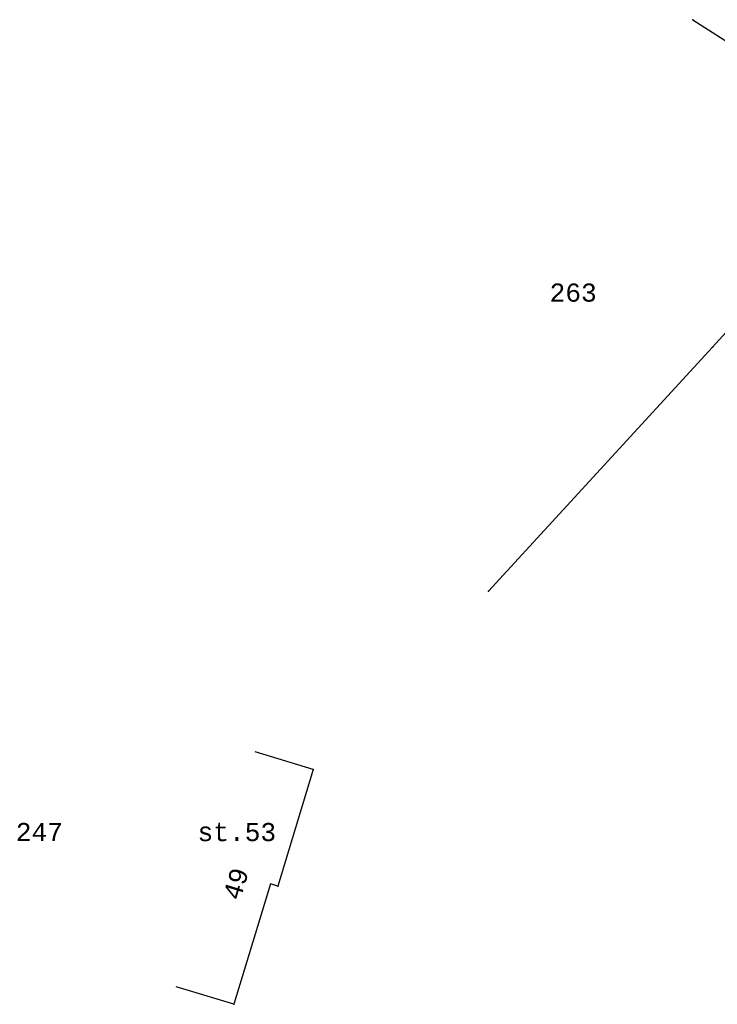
# Model space of a CAD drawing. Extents: x -607908 to -607642, y -1001650 to -1001206.
# Tile 7 of 10: x -607908 to -607850, y -1001355 to -1001274. Entities that reach past the tile are written whole.
import ezdxf
from ezdxf.enums import TextEntityAlignment as Align

# ---------------------------------------------------------------- set-up
doc = ezdxf.new("R2010")
doc.units = 0
doc.header["$MEASUREMENT"] = 0
doc.layers.add('zaměření', color=7, linetype='CONTINUOUS')
doc.styles.add('MONOTXT', font='MONOTXT', dxfattribs={"height": 0.2})

msp = doc.modelspace()

# ---------------------------------------------------------------- linework, layer by layer
at = {"layer": 'zaměření', "linetype": 'Continuous'}
for p, q in [((-607852.06, -1001273.79), (-607838.703, -1001282.437)), ((-607835.61, -1001284.44), (-607850.43, -1001300.86)), ((-607850.43, -1001300.86), (-607868.96, -1001321.03)), ((-607883.43, -1001335.76), (-607888.213, -1001334.305)), ((-607883.43, -1001335.76), (-607886.36, -1001345.39)), ((-607886.953, -1001345.21), (-607889.98, -1001355.16)), ((-607886.36, -1001345.39), (-607886.953, -1001345.21)), ((-607889.98, -1001355.16), (-607894.764, -1001353.705))]:
    msp.add_line(p, q, dxfattribs=at)
for p in [(-607852.06, -1001273.79), (-607850.43, -1001300.86), (-607868.96, -1001321.03), (-607883.43, -1001335.76), (-607886.36, -1001345.39), (-607889.98, -1001355.16)]:
    msp.add_point(p, dxfattribs=at)

# ---------------------------------------------------------------- texts
at = {"layer": 'zaměření', "linetype": 'Continuous', "style": 'MONOTXT'}
for s, p in [('263', (-607861.952, -1001297.093)), ('247', (-607906.058, -1001341.674)), ('st.53', (-607889.74, -1001341.674))]:
    msp.add_text(s, height=1.5, dxfattribs=at).set_placement(p, align=Align.CENTER)
msp.add_text('49', height=1.5, rotation=73.07913, dxfattribs=at).set_placement((-607889.106, -1001345.415), align=Align.CENTER)

doc.saveas('drawing.dxf')
